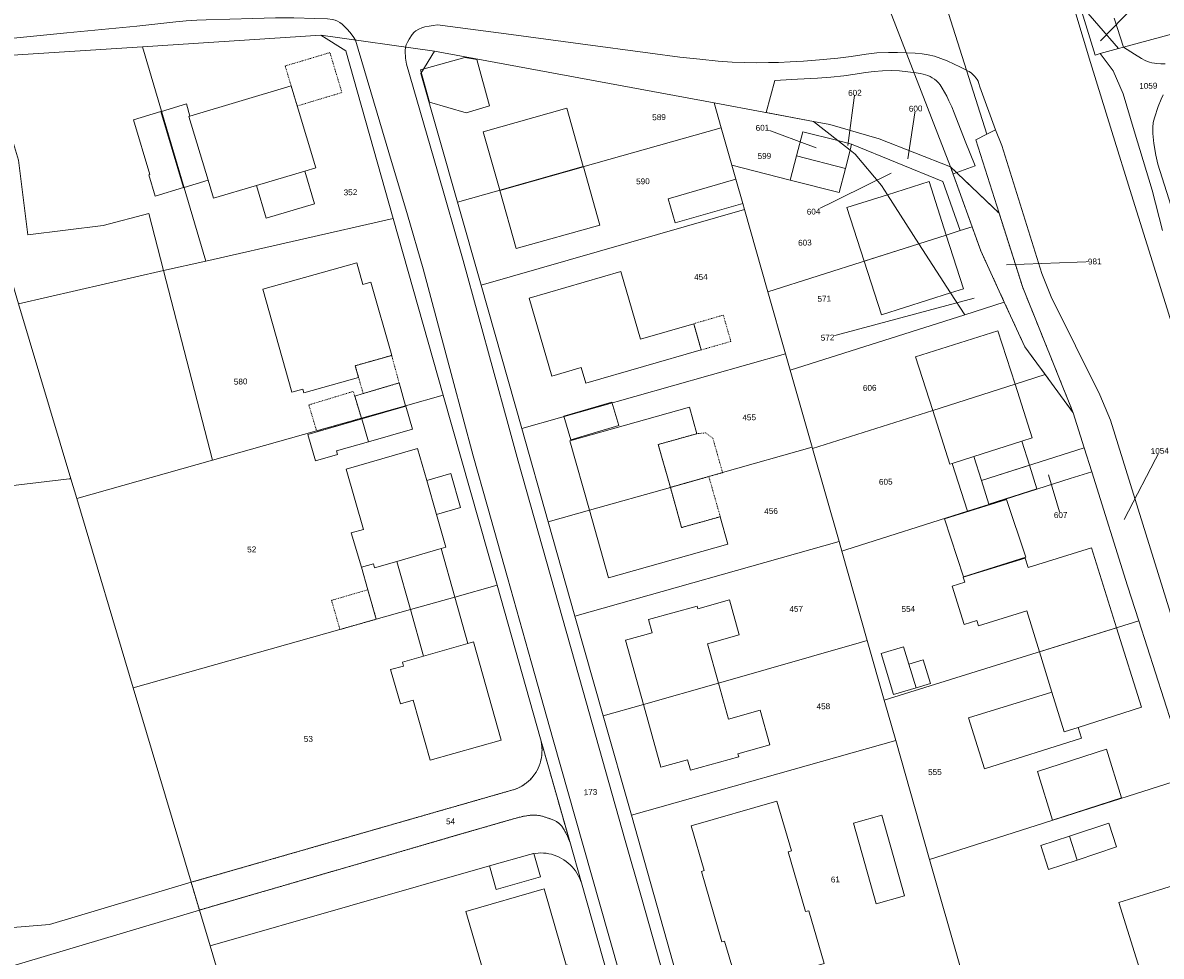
# Model space of a CAD drawing. Header units: millimetres. Extents: x -191 to 81095, y -508122 to 28741.
# Tile 21 of 255: x 4073 to 4209, y 9925 to 10037. Entities that reach past the tile are written whole.
import ezdxf

# ---------------------------------------------------------------- set-up
doc = ezdxf.new("R2010")
doc.units = ezdxf.units.MM
for name, pattern in [('VE22-087 DB - VST Hervest-Dorsten ALK VA2736$0$1', [0]), ('VE22-087 DB - VST Hervest-Dorsten ALK VA2736$0$2', [0.16, 0.06, -0.1]), ('VE22-087 DB - VST Hervest-Dorsten ALK VA2736$0$3', [0.26, 0.11, -0.15])]:
    doc.linetypes.add(name, pattern=pattern)
for name, color, linetype, lineweight in [('VE22-087 DB - VST Hervest-Dorsten ALK VA2736$0$AX_Bauteil', 7, 'VE22-087 DB - VST Hervest-Dorsten ALK VA2736$0$1', 18), ('VE22-087 DB - VST Hervest-Dorsten ALK VA2736$0$AX_Flurstueck', 9, 'VE22-087 DB - VST Hervest-Dorsten ALK VA2736$0$1', 18), ('VE22-087 DB - VST Hervest-Dorsten ALK VA2736$0$AX_Gebaeude', 7, 'VE22-087 DB - VST Hervest-Dorsten ALK VA2736$0$1', 18), ('VE22-087 DB - VST Hervest-Dorsten ALK VA2736$0$AX_SonstigesBauwerkOderSonstigeEinrichtung', 7, 'VE22-087 DB - VST Hervest-Dorsten ALK VA2736$0$1', 18), ('VE22-087 DB - VST Hervest-Dorsten ALK VA2736$0$AX_SportFreizeitUndErholungsflaeche', 7, 'VE22-087 DB - VST Hervest-Dorsten ALK VA2736$0$1', 18), ('VE22-087 DB - VST Hervest-Dorsten ALK VA2736$0$AX_Strassenverkehr', 7, 'VE22-087 DB - VST Hervest-Dorsten ALK VA2736$0$1', 18), ('VE22-087 DB - VST Hervest-Dorsten ALK VA2736$0$AX_Strassenverkehrsanlage', 7, 'VE22-087 DB - VST Hervest-Dorsten ALK VA2736$0$1', 18), ('VE22-087 DB - VST Hervest-Dorsten ALK VA2736$0$AX_Vegetationsmerkmal', 7, 'VE22-087 DB - VST Hervest-Dorsten ALK VA2736$0$1', 18), ('VE22-087 DB - VST Hervest-Dorsten ALK VA2736$0$AX_Weg', 7, 'VE22-087 DB - VST Hervest-Dorsten ALK VA2736$0$1', 18), ('VE22-087 DB - VST Hervest-Dorsten ALK VA2736$0$AX_Wohnbauflaeche', 7, 'VE22-087 DB - VST Hervest-Dorsten ALK VA2736$0$1', 18), ('VE22-087 DB - VST Hervest-Dorsten ALK VA2736$0$Flurgrenzen', 9, 'VE22-087 DB - VST Hervest-Dorsten ALK VA2736$0$1', 18)]:
    doc.layers.add(name, color=color, linetype=linetype, lineweight=lineweight)
doc.layers.add('XREF ALK Kataster', color=251, linetype='Continuous')
doc.styles.add('VE22-087 DB - VST Hervest-Dorsten ALK VA2736$0$0', font='arial.ttf')

# ---------------------------------------------------------------- blocks, each defined once
blk = doc.blocks.new('VE22-087 DB - VST Hervest-Dorsten ALK VA2736')
at = {"layer": 'VE22-087 DB - VST Hervest-Dorsten ALK VA2736$0$AX_Bauteil', "color": 7, "linetype": 'VE22-087 DB - VST Hervest-Dorsten ALK VA2736$0$1', "lineweight": 13, "ltscale": 0.5}
for points in [[(4106.75, 10019.23, 0), (4100.95, 10017.51, 0), (4102.11, 10013.59, 0), (4107.91, 10015.31, 0)], [(4196.16, 9956.86, 0), (4186.17, 9953.79, 0), (4188.09, 9947.66, 0), (4199.73, 9951.35, 0), (4199.33, 9952.62, 0), (4197.64, 9952.09, 0)]]:
    blk.add_polyline3d(points, close=True, dxfattribs=at)
at = {"layer": 'VE22-087 DB - VST Hervest-Dorsten ALK VA2736$0$AX_Flurstueck', "linetype": 'VE22-087 DB - VST Hervest-Dorsten ALK VA2736$0$1', "lineweight": 13, "ltscale": 0.5}
for points in [[(4209.4, 10012.11, 0), (4208.17, 10016.95, 0), (4206.02, 10024.06, 0), (4204.69, 10028.48, 0), (4203.5, 10031.22, 0), (4201.95, 10033.29, 0), (4201.35, 10033.12, 0), (4199.42, 10039.34, 0)], [(4181.93, 10044.04, 0), (4188.37, 10023.63, 0), (4189.43, 10024.18, 0), (4190.19, 10022.3, 0), (4194.95, 10006.95, 0), (4196.08, 10004.16, 0), (4201.91, 9992.46, 0), (4203.17, 9989.39, 0), (4219.4, 9937.3, 0)], [(4071.74, 10033.1, 0), (4087.29, 10034.11, 0), (4108.66, 10035.51, 0), (4122.27, 10033.58, 0), (4155.73, 10027.4, 0), (4167.62, 10025.17, 0), (4169.58, 10024.8, 0), (4175.49, 10023.08, 0), (4184.03, 10019.74, 0), (4174.73, 10043.77, 0), (4174.49, 10044.39, 0), (4172.09, 10050.59, 0), (4168.68, 10049.14, 0), (4156.07, 10047.13, 0), (4149.3, 10046.04, 0), (4149.2, 10045.57, 0), (4128.77, 10046.54, 0), (4114.46, 10047.2, 0), (4110.15, 10047.38, 0), (4109.18, 10047.43, 0), (4091.88, 10046.33, 0), (4070.71, 10044.99, 0)], [(4201.98, 10034.83, 0), (4206.02, 10038.97, 0)], [(4153.5, 9914.89, 0), (4145.83, 9942.11, 0), (4142.46, 9954, 0), (4139.07, 9965.96, 0), (4135.87, 9977.22, 0), (4132.7, 9988.42, 0), (4127.83, 10005.55, 0), (4125.01, 10015.5, 0), (4120.63, 10030.91, 0), (4122.27, 10033.58, 0), (4108.66, 10035.51, 0), (4111.63, 10033.61, 0), (4117.3, 10013.54, 0), (4123.29, 9992.4, 0), (4129.74, 9969.66, 0), (4134.95, 9951.26, 0), (4138.44, 9938.95, 0), (4139.84, 9934, 0), (4146.9, 9909.09, 0)], [(4209.61, 10035.38, 0), (4204.75, 10034.06, 0), (4204.16, 10033.9, 0), (4201.95, 10033.29, 0), (4203.5, 10031.22, 0), (4204.69, 10028.48, 0), (4206.02, 10024.06, 0), (4208.17, 10016.95, 0), (4209.4, 10012.11, 0)], [(4171.75, 10022.28, 0), (4172.59, 10028.6, 0)], [(4178.94, 10020.69, 0), (4179.86, 10026.71, 0)], [(4167.95, 10022.03, 0), (4161.52, 10024.41, 0)], [(4219.4, 9937.3, 0), (4203.17, 9989.39, 0), (4201.91, 9992.46, 0), (4196.08, 10004.16, 0), (4194.95, 10006.95, 0), (4190.19, 10022.3, 0), (4189.43, 10024.18, 0), (4188.37, 10023.63, 0), (4187.05, 10022.95, 0), (4189.85, 10014.18, 0), (4192.68, 10005.29, 0), (4198.72, 9990.3, 0), (4200.04, 9986.1, 0), (4200.94, 9983.24, 0), (4205.24, 9969.58, 0), (4206.58, 9965.39, 0), (4212.56, 9946.7, 0)], [(4176.93, 10018.98, 0), (4167.64, 10014.38, 0)], [(4190.75, 10007.99, 0), (4201.3, 10008.41, 0)], [(4186.88, 10004, 0), (4169.31, 9999.29, 0)], [(4204.83, 9977.5, 0), (4209.09, 9985.73, 0)], [(4195.77, 9982.85, 0), (4197.22, 9978.05, 0)], [(4146.9, 9909.09, 0), (4139.84, 9934, 0), (4139.74, 9934.3, 0), (4139.62, 9934.6, 0), (4139.47, 9934.89, 0), (4139.31, 9935.17, 0), (4139.14, 9935.44, 0), (4138.94, 9935.7, 0), (4138.73, 9935.94, 0), (4138.51, 9936.17, 0), (4138.27, 9936.39, 0), (4138.02, 9936.59, 0), (4137.76, 9936.78, 0), (4137.48, 9936.95, 0), (4137.19, 9937.1, 0), (4136.89, 9937.23, 0), (4136.59, 9937.35, 0), (4136.27, 9937.44, 0), (4135.95, 9937.51, 0), (4135.63, 9937.56, 0), (4135.3, 9937.59, 0), (4134.98, 9937.6, 0), (4134.65, 9937.59, 0), (4134.32, 9937.55, 0), (4134, 9937.5, 0), (4133.68, 9937.42, 0), (4128.85, 9936.04, 0), (4095.39, 9926.48, 0), (4099.81, 9911.64, 0)], [(4063.71, 9921.69, 0), (4094.11, 9930.76, 0), (4093.12, 9934.08, 0), (4076.17, 9929.04, 0), (4071.29, 9928.63, 0)]]:
    blk.add_polyline3d(points, dxfattribs=at)
for points in [[(4199.99, 10081.22, 0), (4193.91, 10080.88, 0), (4191.44, 10080.74, 0), (4191.31, 10080.73, 0), (4188.16, 10080.56, 0), (4189.36, 10072.67, 0), (4195.55, 10051.85, 0), (4199.42, 10039.34, 0), (4204.16, 10033.9, 0), (4204.75, 10034.06, 0), (4209.61, 10035.38, 0), (4216.42, 10037.24, 0), (4213.92, 10045.3, 0), (4212.58, 10049.62, 0), (4202.75, 10081.29, 0)], [(4188.37, 10023.63, 0), (4181.93, 10044.04, 0), (4175.8, 10044.33, 0), (4174.49, 10044.39, 0), (4174.73, 10043.77, 0), (4184.03, 10019.74, 0), (4189.85, 10014.18, 0), (4187.05, 10022.95, 0)], [(4204.16, 10033.9, 0), (4199.42, 10039.34, 0), (4201.35, 10033.12, 0), (4201.95, 10033.29, 0)], [(4117.3, 10013.54, 0), (4111.63, 10033.61, 0), (4108.66, 10035.51, 0), (4087.29, 10034.11, 0), (4094.89, 10008.46, 0)], [(4087.29, 10034.11, 0), (4071.74, 10033.1, 0), (4070.12, 10032.93, 0), (4071.12, 10024.92, 0), (4072.45, 10020.52, 0), (4073.58, 10011.58, 0), (4082.59, 10012.71, 0), (4088.07, 10014.13, 0), (4089.83, 10007.31, 0), (4094.89, 10008.46, 0)], [(4070.12, 10032.93, 0), (4063.91, 10032.32, 0), (4072.47, 10003.34, 0), (4089.83, 10007.31, 0), (4088.07, 10014.13, 0), (4082.59, 10012.71, 0), (4073.58, 10011.58, 0), (4072.45, 10020.52, 0), (4071.12, 10024.92, 0)], [(4155.73, 10027.4, 0), (4122.27, 10033.58, 0), (4120.63, 10030.91, 0), (4125.01, 10015.5, 0), (4156.58, 10024.41, 0)], [(4156.58, 10024.41, 0), (4157.86, 10019.92, 0), (4164.85, 10018.15, 0), (4165.61, 10021.04, 0), (4166.37, 10023.94, 0), (4170.53, 10022.88, 0), (4167.62, 10025.17, 0), (4155.73, 10027.4, 0)], [(4157.86, 10019.92, 0), (4156.58, 10024.41, 0), (4125.01, 10015.5, 0), (4127.83, 10005.55, 0), (4159.37, 10014.62, 0), (4159.16, 10015.35, 0), (4158.34, 10018.24, 0)], [(4186.62, 10012.55, 0), (4184.03, 10019.74, 0), (4175.49, 10023.08, 0), (4169.58, 10024.8, 0), (4167.62, 10025.17, 0), (4170.53, 10022.88, 0), (4172.19, 10022.46, 0), (4183.1, 10017.99, 0), (4185.19, 10012.1, 0)], [(4170.53, 10022.88, 0), (4166.37, 10023.94, 0), (4165.61, 10021.04, 0), (4171.45, 10019.55, 0), (4172, 10021.72, 0)], [(4175.76, 10017.51, 0), (4172.6, 10021.25, 0), (4172, 10021.72, 0), (4171.45, 10019.55, 0), (4165.61, 10021.04, 0), (4164.85, 10018.15, 0), (4157.86, 10019.92, 0), (4158.34, 10018.24, 0), (4159.16, 10015.35, 0), (4159.37, 10014.62, 0), (4162.18, 10004.78, 0), (4180.26, 10010.53, 0), (4176.49, 10016.39, 0)], [(4172.19, 10022.46, 0), (4170.53, 10022.88, 0), (4172, 10021.72, 0)], [(4183.1, 10017.99, 0), (4172.19, 10022.46, 0), (4172, 10021.72, 0), (4172.6, 10021.25, 0), (4175.76, 10017.51, 0), (4176.49, 10016.39, 0), (4180.26, 10010.53, 0), (4183.53, 10011.57, 0), (4185.19, 10012.1, 0)], [(4198.72, 9990.3, 0), (4192.68, 10005.29, 0), (4189.85, 10014.18, 0), (4184.03, 10019.74, 0), (4186.62, 10012.55, 0), (4187.66, 10009.67, 0), (4190.47, 10003.54, 0), (4192.92, 9998.2, 0), (4195.37, 9994.86, 0)], [(4094.89, 10008.46, 0), (4089.83, 10007.31, 0), (4095.7, 9984.61, 0), (4108.15, 9988.12, 0), (4113.51, 9989.64, 0), (4118.8, 9991.13, 0), (4123.29, 9992.4, 0), (4117.3, 10013.54, 0)], [(4164.29, 9997.35, 0), (4162.18, 10004.78, 0), (4159.37, 10014.62, 0), (4127.83, 10005.55, 0), (4132.7, 9988.42, 0)], [(4185.19, 10012.1, 0), (4183.53, 10011.57, 0), (4180.26, 10010.53, 0), (4184.05, 10004.64, 0), (4185.73, 10002.03, 0), (4190.47, 10003.54, 0), (4187.66, 10009.67, 0), (4186.62, 10012.55, 0)], [(4184.05, 10004.64, 0), (4180.26, 10010.53, 0), (4162.18, 10004.78, 0), (4164.29, 9997.35, 0), (4164.85, 9995.39, 0), (4185.73, 10002.03, 0)], [(4078.73, 9982.4, 0), (4079.43, 9980.03, 0), (4095.7, 9984.61, 0), (4089.83, 10007.31, 0), (4072.47, 10003.34, 0)], [(4190.47, 10003.54, 0), (4185.73, 10002.03, 0), (4164.85, 9995.39, 0), (4167.48, 9986.16, 0), (4167.52, 9986, 0), (4181.92, 9990.58, 0), (4191.76, 9993.71, 0), (4195.37, 9994.86, 0), (4192.92, 9998.2, 0)], [(4164.85, 9995.39, 0), (4164.29, 9997.35, 0), (4132.7, 9988.42, 0), (4135.87, 9977.22, 0), (4140.81, 9978.62, 0), (4150.5, 9981.36, 0), (4155.1, 9982.66, 0), (4156.75, 9983.13, 0), (4167.48, 9986.16, 0)], [(4200.04, 9986.1, 0), (4198.72, 9990.3, 0), (4195.37, 9994.86, 0), (4191.76, 9993.71, 0), (4181.92, 9990.58, 0), (4167.52, 9986, 0), (4170.69, 9974.89, 0), (4171.02, 9973.72, 0), (4171.5, 9973.88, 0), (4186.05, 9978.5, 0), (4188.62, 9979.32, 0), (4188.62, 9979.34, 0), (4187.73, 9982.19, 0)], [(4118.8, 9991.13, 0), (4113.51, 9989.64, 0), (4108.15, 9988.12, 0), (4095.7, 9984.61, 0), (4079.43, 9980.03, 0), (4086.19, 9957.36, 0), (4110.94, 9964.35, 0), (4115.29, 9965.58, 0), (4119.38, 9966.73, 0), (4124.69, 9968.23, 0), (4129.74, 9969.66, 0), (4123.29, 9992.4, 0)], [(4167.52, 9986, 0), (4167.48, 9986.16, 0), (4156.75, 9983.13, 0), (4155.1, 9982.66, 0), (4150.5, 9981.36, 0), (4140.81, 9978.62, 0), (4135.87, 9977.22, 0), (4139.07, 9965.96, 0), (4170.69, 9974.89, 0)], [(4200.94, 9983.24, 0), (4200.04, 9986.1, 0), (4187.73, 9982.19, 0), (4188.62, 9979.34, 0), (4188.62, 9979.32, 0), (4198.34, 9982.42, 0)], [(4086.19, 9957.36, 0), (4079.43, 9980.03, 0), (4078.73, 9982.4, 0), (4078.53, 9982.38, 0), (4056.11, 9979.73, 0), (4068.02, 9939.63, 0), (4069.87, 9933.4, 0), (4071.29, 9928.63, 0), (4076.17, 9929.04, 0), (4093.12, 9934.08, 0)], [(4200.94, 9983.24, 0), (4198.34, 9982.42, 0), (4188.62, 9979.32, 0), (4186.05, 9978.5, 0), (4171.5, 9973.88, 0), (4171.02, 9973.72, 0), (4174.06, 9963.03, 0), (4176.1, 9955.89, 0), (4206.58, 9965.39, 0), (4205.24, 9969.58, 0)], [(4171.02, 9973.72, 0), (4170.69, 9974.89, 0), (4139.07, 9965.96, 0), (4142.46, 9954, 0), (4147.28, 9955.38, 0), (4156.24, 9957.94, 0), (4173.1, 9962.76, 0), (4174.06, 9963.03, 0)], [(4129.74, 9969.66, 0), (4124.69, 9968.23, 0), (4119.38, 9966.73, 0), (4115.29, 9965.58, 0), (4110.94, 9964.35, 0), (4086.19, 9957.36, 0), (4093.12, 9934.08, 0), (4131.51, 9945.11, 0), (4131.82, 9945.2, 0), (4132.13, 9945.32, 0), (4132.42, 9945.45, 0), (4132.71, 9945.61, 0), (4132.99, 9945.78, 0), (4133.25, 9945.97, 0), (4133.5, 9946.18, 0), (4133.74, 9946.4, 0), (4133.96, 9946.64, 0), (4134.16, 9946.89, 0), (4134.35, 9947.16, 0), (4134.52, 9947.44, 0), (4134.66, 9947.73, 0), (4134.79, 9948.04, 0), (4134.9, 9948.35, 0), (4134.98, 9948.66, 0), (4135.05, 9948.98, 0), (4135.1, 9949.31, 0), (4135.12, 9949.64, 0), (4135.13, 9949.96, 0), (4135.11, 9950.29, 0), (4135.08, 9950.62, 0), (4135.02, 9950.94, 0), (4134.95, 9951.26, 0)], [(4212.56, 9946.7, 0), (4206.58, 9965.39, 0), (4176.1, 9955.89, 0), (4177.47, 9951.06, 0), (4181.52, 9936.83, 0)], [(4176.1, 9955.89, 0), (4174.06, 9963.03, 0), (4173.1, 9962.76, 0), (4156.24, 9957.94, 0), (4147.28, 9955.38, 0), (4142.46, 9954, 0), (4145.83, 9942.11, 0), (4177.47, 9951.06, 0)], [(4134.95, 9951.26, 0), (4135.02, 9950.94, 0), (4135.08, 9950.62, 0), (4135.11, 9950.29, 0), (4135.13, 9949.96, 0), (4135.12, 9949.64, 0), (4135.1, 9949.31, 0), (4135.05, 9948.98, 0), (4134.98, 9948.66, 0), (4134.9, 9948.35, 0), (4134.79, 9948.04, 0), (4134.66, 9947.73, 0), (4134.52, 9947.44, 0), (4134.35, 9947.16, 0), (4134.16, 9946.89, 0), (4133.96, 9946.64, 0), (4133.74, 9946.4, 0), (4133.5, 9946.18, 0), (4133.25, 9945.97, 0), (4132.99, 9945.78, 0), (4132.71, 9945.61, 0), (4132.42, 9945.45, 0), (4132.13, 9945.32, 0), (4131.82, 9945.2, 0), (4131.51, 9945.11, 0), (4093.12, 9934.08, 0), (4094.11, 9930.76, 0), (4095.39, 9926.48, 0), (4128.85, 9936.04, 0), (4133.68, 9937.42, 0), (4134, 9937.5, 0), (4134.32, 9937.55, 0), (4134.65, 9937.59, 0), (4134.98, 9937.6, 0), (4135.3, 9937.59, 0), (4135.63, 9937.56, 0), (4135.95, 9937.51, 0), (4136.27, 9937.44, 0), (4136.59, 9937.35, 0), (4136.89, 9937.23, 0), (4137.19, 9937.1, 0), (4137.48, 9936.95, 0), (4137.76, 9936.78, 0), (4138.02, 9936.59, 0), (4138.27, 9936.39, 0), (4138.51, 9936.17, 0), (4138.73, 9935.94, 0), (4138.94, 9935.7, 0), (4139.14, 9935.44, 0), (4139.31, 9935.17, 0), (4139.47, 9934.89, 0), (4139.62, 9934.6, 0), (4139.74, 9934.3, 0), (4139.84, 9934, 0), (4138.44, 9938.95, 0)], [(4185.22, 9923.86, 0), (4181.52, 9936.83, 0), (4177.47, 9951.06, 0), (4145.83, 9942.11, 0), (4153.5, 9914.89, 0), (4171.91, 9920.1, 0), (4175.38, 9921.08, 0)], [(4214.22, 9941.5, 0), (4212.56, 9946.7, 0), (4181.52, 9936.83, 0), (4185.22, 9923.86, 0), (4191.81, 9900.67, 0), (4203.79, 9904.48, 0), (4205.34, 9904.98, 0), (4208.62, 9906.02, 0), (4209.6, 9906.33, 0), (4223.94, 9910.88, 0)], [(4095.39, 9926.48, 0), (4094.11, 9930.76, 0), (4063.71, 9921.69, 0), (4062.38, 9919.21, 0), (4064.79, 9911.08, 0), (4065.24, 9907.86, 0), (4064.57, 9904.54, 0), (4063.08, 9900.65, 0), (4067.98, 9902.12, 0), (4075.95, 9904.5, 0), (4099.81, 9911.64, 0)]]:
    blk.add_polyline3d(points, close=True, dxfattribs=at)
at = {"layer": 'VE22-087 DB - VST Hervest-Dorsten ALK VA2736$0$AX_Gebaeude', "color": 7, "linetype": 'VE22-087 DB - VST Hervest-Dorsten ALK VA2736$0$1', "lineweight": 13, "ltscale": 0.5}
for points in [[(4127.32, 10032.58, 0), (4125.88, 10032.84, 0), (4120.58, 10031.33, 0), (4121.67, 10027.47, 0), (4126.05, 10026.22, 0), (4128.86, 10027.02, 0)], [(4105.1, 10029.42, 0), (4092.98, 10025.81, 0), (4092.85, 10025.77, 0), (4095.16, 10018.13, 0), (4095.81, 10015.99, 0), (4100.95, 10017.51, 0), (4106.75, 10019.23, 0), (4108.04, 10019.62, 0), (4105.82, 10027.02, 0)], [(4095.16, 10018.13, 0), (4092.85, 10025.77, 0), (4092.98, 10025.81, 0), (4092.56, 10027.27, 0), (4089.58, 10026.37, 0), (4089.52, 10026.36, 0), (4092.22, 10017.26, 0), (4092.28, 10017.28, 0)], [(4092.21, 10017.26, 0), (4089.51, 10026.35, 0), (4086.22, 10025.38, 0), (4088.19, 10018.8, 0), (4088.07, 10018.77, 0), (4088.83, 10016.23, 0)], [(4138.09, 10026.75, 0), (4128.08, 10023.92, 0), (4130.06, 10016.95, 0), (4140.07, 10019.78, 0)], [(4166.37, 10023.94, 0), (4165.61, 10021.04, 0), (4171.45, 10019.55, 0), (4172, 10021.72, 0), (4172.19, 10022.46, 0), (4170.53, 10022.88, 0)], [(4165.61, 10021.04, 0), (4164.85, 10018.15, 0), (4170.7, 10016.65, 0), (4171.45, 10019.55, 0)], [(4106.75, 10019.23, 0), (4100.95, 10017.51, 0), (4102.11, 10013.59, 0), (4107.91, 10015.31, 0)], [(4140.08, 10019.74, 0), (4130.07, 10016.91, 0), (4132.04, 10009.95, 0), (4142.05, 10012.77, 0)], [(4158.34, 10018.24, 0), (4150.25, 10015.92, 0), (4151.08, 10013.03, 0), (4159.16, 10015.35, 0)], [(4181.47, 10017.97, 0), (4176.49, 10016.39, 0), (4171.64, 10014.85, 0), (4173.71, 10008.44, 0), (4180.26, 10010.53, 0), (4183.53, 10011.57, 0)], [(4183.53, 10011.57, 0), (4180.26, 10010.53, 0), (4173.71, 10008.44, 0), (4175.77, 10002.01, 0), (4184.05, 10004.64, 0), (4185.6, 10005.13, 0)], [(4114.63, 10005.94, 0), (4113.66, 10005.66, 0), (4112.95, 10008.24, 0), (4101.72, 10005.1, 0), (4105.19, 9992.74, 0), (4106.51, 9993.11, 0), (4106.63, 9992.68, 0), (4113.17, 9994.53, 0), (4112.77, 9995.93, 0), (4117.13, 9997.16, 0)], [(4191.76, 9993.71, 0), (4189.7, 10000.11, 0), (4179.86, 9996.98, 0), (4181.92, 9990.58, 0)], [(4118.8, 9991.13, 0), (4118.02, 9993.87, 0), (4113.72, 9992.59, 0), (4112.71, 9992.29, 0), (4113.51, 9989.64, 0), (4113.53, 9989.59, 0), (4118.81, 9991.12, 0)], [(4191.76, 9993.71, 0), (4181.92, 9990.58, 0), (4183.96, 9984.14, 0), (4184.22, 9984.22, 0), (4186.81, 9985.04, 0), (4192.57, 9986.88, 0), (4193.82, 9987.28, 0)], [(4119.61, 9988.35, 0), (4118.82, 9991.08, 0), (4113.54, 9989.55, 0), (4114.37, 9986.83, 0)], [(4137.75, 9989.88, 0), (4138.59, 9987.04, 0), (4144.33, 9988.75, 0), (4143.5, 9991.57, 0)], [(4153.66, 9987.79, 0), (4152.77, 9990.96, 0), (4138.47, 9986.92, 0), (4140.81, 9978.62, 0), (4150.5, 9981.36, 0), (4149.04, 9986.49, 0)], [(4113.54, 9989.55, 0), (4107.11, 9987.68, 0), (4108.02, 9984.52, 0), (4110.66, 9985.28, 0), (4110.53, 9985.72, 0), (4114.37, 9986.83, 0)], [(4193.49, 9984.03, 0), (4192.57, 9986.88, 0), (4186.81, 9985.04, 0), (4187.73, 9982.19, 0)], [(4113.76, 9976.33, 0), (4112.3, 9975.92, 0), (4113.5, 9971.79, 0), (4114.95, 9972.21, 0), (4115.08, 9971.73, 0), (4117.74, 9972.5, 0), (4123.05, 9974.03, 0), (4123.63, 9974.2, 0), (4122.49, 9978.12, 0), (4121.32, 9982.17, 0), (4120.21, 9986.01, 0), (4111.67, 9983.54, 0)], [(4186.81, 9985.04, 0), (4184.22, 9984.22, 0), (4186.05, 9978.5, 0), (4188.62, 9979.32, 0), (4188.62, 9979.34, 0), (4187.73, 9982.19, 0)], [(4194.37, 9981.18, 0), (4193.49, 9984.03, 0), (4187.73, 9982.19, 0), (4188.62, 9979.34, 0)], [(4124.2, 9983.01, 0), (4121.32, 9982.17, 0), (4122.49, 9978.12, 0), (4125.37, 9978.96, 0)], [(4156.47, 9977.85, 0), (4151.84, 9976.55, 0), (4150.5, 9981.36, 0), (4140.81, 9978.62, 0), (4143.09, 9970.54, 0), (4157.39, 9974.58, 0)], [(4190.74, 9979.93, 0), (4183.3, 9977.58, 0), (4185.58, 9970.66, 0), (4193.04, 9972.99, 0)], [(4124.69, 9968.23, 0), (4123.05, 9974.03, 0), (4117.74, 9972.5, 0), (4119.38, 9966.73, 0)], [(4200.93, 9974.14, 0), (4193.34, 9971.76, 0), (4192.98, 9972.9, 0), (4185.55, 9970.63, 0), (4185.74, 9970, 0), (4184.22, 9969.53, 0), (4185.65, 9964.93, 0), (4187.17, 9965.41, 0), (4187.37, 9964.79, 0), (4193.15, 9966.59, 0), (4194.67, 9961.67, 0), (4203.9, 9964.55, 0)], [(4117.74, 9972.5, 0), (4115.08, 9971.73, 0), (4114.95, 9972.21, 0), (4113.5, 9971.79, 0), (4114.27, 9969.1, 0), (4115.29, 9965.58, 0), (4119.38, 9966.73, 0)], [(4126.24, 9962.67, 0), (4124.69, 9968.23, 0), (4119.38, 9966.73, 0), (4120.94, 9961.17, 0)], [(4153.79, 9966.84, 0), (4153.7, 9967.15, 0), (4147.89, 9965.53, 0), (4148.32, 9963.96, 0), (4145.14, 9963.08, 0), (4147.28, 9955.38, 0), (4156.24, 9957.94, 0), (4154.95, 9962.63, 0), (4158.74, 9963.69, 0), (4157.58, 9967.89, 0)], [(4203.9, 9964.55, 0), (4194.67, 9961.67, 0), (4196.16, 9956.86, 0), (4197.64, 9952.09, 0), (4199.33, 9952.62, 0), (4206.88, 9955.03, 0)], [(4126.91, 9962.87, 0), (4126.24, 9962.67, 0), (4120.94, 9961.17, 0), (4118.42, 9960.45, 0), (4118.56, 9959.97, 0), (4117.01, 9959.54, 0), (4118.18, 9955.43, 0), (4119.71, 9955.87, 0), (4121.74, 9948.71, 0), (4130.23, 9951.1, 0)], [(4179.05, 9960.18, 0), (4178.42, 9962.27, 0), (4175.72, 9961.46, 0), (4177.19, 9956.56, 0), (4179.91, 9957.37, 0)], [(4180.76, 9960.7, 0), (4179.05, 9960.18, 0), (4179.91, 9957.37, 0), (4181.65, 9957.9, 0)], [(4161.24, 9954.68, 0), (4157.44, 9953.62, 0), (4156.24, 9957.94, 0), (4147.28, 9955.38, 0), (4149.37, 9947.87, 0), (4152.54, 9948.75, 0), (4152.89, 9947.51, 0), (4158.69, 9949.12, 0), (4158.59, 9949.48, 0), (4162.39, 9950.53, 0)], [(4188.09, 9947.66, 0), (4199.73, 9951.35, 0), (4199.33, 9952.62, 0), (4197.64, 9952.09, 0), (4196.16, 9956.86, 0), (4186.17, 9953.79, 0)], [(4204.5, 9944.18, 0), (4202.7, 9950.01, 0), (4194.46, 9947.35, 0), (4196.26, 9941.54, 0)], [(4164.99, 9937.84, 0), (4163.26, 9943.8, 0), (4153, 9940.83, 0), (4154.55, 9935.48, 0), (4154.21, 9935.37, 0), (4156.65, 9926.94, 0), (4156.99, 9927.04, 0), (4158.64, 9921.39, 0), (4168.9, 9924.38, 0), (4167.07, 9930.68, 0), (4166.69, 9930.57, 0), (4164.61, 9937.72, 0)], [(4175.8, 9942.12, 0), (4172.41, 9941.16, 0), (4175.14, 9931.52, 0), (4178.53, 9932.47, 0)], [(4202.97, 9941.15, 0), (4198.27, 9939.6, 0), (4199.21, 9936.75, 0), (4203.91, 9938.31, 0)], [(4198.27, 9939.6, 0), (4194.83, 9938.47, 0), (4195.77, 9935.62, 0), (4199.21, 9936.75, 0)], [(4134.13, 9937.52, 0), (4134.12, 9937.55, 0), (4133.68, 9937.42, 0), (4128.85, 9936.04, 0), (4129.65, 9933.23, 0), (4134.93, 9934.74, 0)], [(4218.53, 9917.25, 0), (4213.17, 9934.46, 0), (4204.2, 9931.66, 0), (4209.56, 9914.45, 0)], [(4138.15, 9924.22, 0), (4138.02, 9924.18, 0), (4135.37, 9933.32, 0), (4126, 9930.6, 0), (4132.32, 9909.01, 0), (4141.65, 9911.71, 0), (4139, 9920.82, 0), (4139.13, 9920.86, 0)]]:
    blk.add_polyline3d(points, close=True, dxfattribs=at)
at = {"layer": 'VE22-087 DB - VST Hervest-Dorsten ALK VA2736$0$AX_SonstigesBauwerkOderSonstigeEinrichtung', "color": 7, "linetype": 'VE22-087 DB - VST Hervest-Dorsten ALK VA2736$0$3', "lineweight": 13, "ltscale": 0.5}
for points in [[(4109.74, 10033.41, 0), (4104.38, 10031.81, 0), (4105.1, 10029.42, 0), (4105.82, 10027.02, 0), (4111.17, 10028.63, 0)], [(4156.83, 10001.98, 0), (4153.29, 10000.96, 0), (4154.18, 9997.81, 0), (4157.74, 9998.84, 0)], [(4117.13, 9997.16, 0), (4112.77, 9995.93, 0), (4113.17, 9994.53, 0), (4113.72, 9992.59, 0), (4118.02, 9993.87, 0)], [(4112.54, 9992.85, 0), (4107.21, 9991.23, 0), (4108.15, 9988.12, 0), (4113.51, 9989.64, 0), (4112.71, 9992.29, 0)], [(4154.72, 9987.88, 0), (4153.66, 9987.79, 0), (4149.04, 9986.49, 0), (4150.5, 9981.36, 0), (4155.1, 9982.66, 0), (4156.75, 9983.12, 0), (4155.58, 9987.25, 0)], [(4155.1, 9982.66, 0), (4150.5, 9981.36, 0), (4151.84, 9976.55, 0), (4156.47, 9977.85, 0)], [(4114.27, 9969.1, 0), (4109.93, 9967.84, 0), (4110.94, 9964.35, 0), (4115.29, 9965.58, 0)]]:
    blk.add_polyline3d(points, close=True, dxfattribs=at)
at = {"layer": 'VE22-087 DB - VST Hervest-Dorsten ALK VA2736$0$AX_SportFreizeitUndErholungsflaeche', "color": 253, "linetype": 'VE22-087 DB - VST Hervest-Dorsten ALK VA2736$0$1', "lineweight": 13, "ltscale": 0.5, "true_color": 0x999999}
blk.add_polyline3d([(4203.63, 10037.52, 0), (4204.75, 10034.06, 0), (4206.05, 10033.22, 0), (4206.91, 10032.71, 0), (4207.33, 10032.48, 0), (4207.6, 10032.36, 0), (4207.85, 10032.27, 0), (4208.15, 10032.19, 0), (4208.44, 10032.13, 0), (4208.74, 10032.1, 0), (4209.22, 10032.08, 0), (4209.72, 10032.08, 0)], dxfattribs=at)
at = {"layer": 'VE22-087 DB - VST Hervest-Dorsten ALK VA2736$0$AX_Strassenverkehr', "color": 253, "linetype": 'VE22-087 DB - VST Hervest-Dorsten ALK VA2736$0$1', "lineweight": 13, "ltscale": 0.5, "true_color": 0x999999}
blk.add_polyline3d([(4063.71, 9921.69, 0), (4094.11, 9930.76, 0), (4093.12, 9934.08, 0), (4076.17, 9929.04, 0), (4071.29, 9928.63, 0)], dxfattribs=at)
at = {"layer": 'VE22-087 DB - VST Hervest-Dorsten ALK VA2736$0$AX_Strassenverkehrsanlage', "color": 7, "linetype": 'VE22-087 DB - VST Hervest-Dorsten ALK VA2736$0$1', "lineweight": 13, "ltscale": 0.5, "true_color": 0xf7f7f0}
blk.add_polyline3d([(4118.8, 10034.07, 0), (4118.87, 10034.33, 0), (4119.01, 10034.67, 0), (4119.21, 10035.02, 0), (4119.58, 10035.57, 0), (4119.83, 10035.84, 0), (4120.03, 10036.01, 0), (4120.38, 10036.22, 0), (4120.74, 10036.37, 0), (4121.12, 10036.48, 0), (4121.6, 10036.58, 0), (4122.09, 10036.66, 0), (4122.63, 10036.72, 0), (4131.42, 10035.56, 0), (4139.75, 10034.45, 0), (4148.09, 10033.34, 0), (4151.63, 10032.87, 0), (4154.02, 10032.61, 0), (4156.21, 10032.4, 0), (4157.9, 10032.28, 0), (4159.42, 10032.22, 0), (4160.84, 10032.2, 0), (4162.23, 10032.21, 0), (4163.45, 10032.24, 0), (4164.83, 10032.3, 0), (4166.45, 10032.4, 0), (4168.33, 10032.55, 0), (4170.55, 10032.76, 0), (4172.14, 10032.95, 0), (4173.94, 10033.21, 0), (4175.23, 10033.37, 0), (4176.61, 10033.44, 0), (4177.7, 10033.44, 0), (4178.74, 10033.4, 0)], dxfattribs=at)
at = {"layer": 'VE22-087 DB - VST Hervest-Dorsten ALK VA2736$0$AX_Weg', "color": 7, "linetype": 'VE22-087 DB - VST Hervest-Dorsten ALK VA2736$0$2', "lineweight": 13, "ltscale": 0.5}
blk.add_polyline3d([(4198.72, 9990.3, 0), (4192.68, 10005.29, 0), (4189.85, 10014.18, 0), (4184.03, 10019.74, 0), (4186.62, 10012.55, 0), (4187.66, 10009.67, 0), (4190.47, 10003.54, 0), (4192.92, 9998.2, 0), (4195.37, 9994.86, 0)], close=True, dxfattribs=at)
at = {"layer": 'VE22-087 DB - VST Hervest-Dorsten ALK VA2736$0$AX_Wohnbauflaeche', "color": 253, "linetype": 'VE22-087 DB - VST Hervest-Dorsten ALK VA2736$0$1', "lineweight": 13, "ltscale": 0.5, "true_color": 0x999999}
blk.add_polyline3d([(4146.9, 9909.09, 0), (4139.84, 9934, 0), (4139.74, 9934.3, 0), (4139.62, 9934.6, 0), (4139.47, 9934.89, 0), (4139.31, 9935.17, 0), (4139.14, 9935.44, 0), (4138.94, 9935.7, 0), (4138.73, 9935.94, 0), (4138.51, 9936.17, 0), (4138.27, 9936.39, 0), (4138.02, 9936.59, 0), (4137.76, 9936.78, 0), (4137.48, 9936.95, 0), (4137.19, 9937.1, 0), (4136.89, 9937.23, 0), (4136.59, 9937.35, 0), (4136.27, 9937.44, 0), (4135.95, 9937.51, 0), (4135.63, 9937.56, 0), (4135.3, 9937.59, 0), (4134.98, 9937.6, 0), (4134.65, 9937.59, 0), (4134.32, 9937.55, 0), (4134, 9937.5, 0), (4133.68, 9937.42, 0), (4128.85, 9936.04, 0), (4095.39, 9926.48, 0), (4094.11, 9930.76, 0), (4063.71, 9921.69, 0)], dxfattribs=at)
at = {"layer": 'VE22-087 DB - VST Hervest-Dorsten ALK VA2736$0$AX_Flurstueck', "char_height": 0.7, "attachment_point": 2, "rotation": 1.5895, "style": 'VE22-087 DB - VST Hervest-Dorsten ALK VA2736$0$0', "bg_fill": 3, "box_fill_scale": 1, "bg_fill_color": 256, "bg_fill_transparency": 0}
for s, insert in [('1059', (4207.7, 10029.78)), ('602', (4172.58, 10028.95)), ('600', (4179.85, 10027.06)), ('589', (4149.13, 10026.03)), ('601', (4161.51, 10024.76)), ('599', (4161.74, 10021.39)), ('590', (4147.2, 10018.35)), ('352', (4112.19, 10017.04)), ('604', (4167.63, 10014.73)), ('603', (4166.59, 10011.01)), ('981', (4201.29, 10008.76)), ('454', (4154.14, 10006.9)), ('571', (4168.91, 10004.3)), ('572', (4169.3, 9999.64)), ('580', (4099.04, 9994.38)), ('606', (4174.35, 9993.62)), ('455', (4159.92, 9990.09)), ('1054', (4209.08, 9986.08)), ('605', (4176.27, 9982.38)), ('456', (4162.54, 9978.87)), ('607', (4197.21, 9978.4)), ('52', (4100.37, 9974.28)), ('457', (4165.55, 9967.16)), ('554', (4178.97, 9967.16)), ('458', (4168.8, 9955.5)), ('53', (4107.15, 9951.6)), ('555', (4182.15, 9947.63)), ('173', (4140.92, 9945.23)), ('54', (4124.17, 9941.73)), ('61', (4170.24, 9934.77))]:
    blk.add_mtext(s, dxfattribs=dict(at, insert=insert))
at = {"layer": 'VE22-087 DB - VST Hervest-Dorsten ALK VA2736$0$AX_Gebaeude', "color": 7, "linetype": 'VE22-087 DB - VST Hervest-Dorsten ALK VA2736$0$1', "lineweight": 13, "ltscale": 0.5}
blk.add_polyline3d([(4146.91, 9999.12, 0), (4144.57, 10007.19, 0), (4133.6, 10004.03, 0), (4136.3, 9994.68, 0), (4139.82, 9995.7, 0), (4140.36, 9993.83, 0), (4154.18, 9997.81, 0), (4153.29, 10000.96, 0)], close=True, dxfattribs=at)
at = {"layer": 'VE22-087 DB - VST Hervest-Dorsten ALK VA2736$0$AX_SportFreizeitUndErholungsflaeche', "color": 253, "linetype": 'VE22-087 DB - VST Hervest-Dorsten ALK VA2736$0$1', "lineweight": 13, "ltscale": 0.5, "true_color": 0x999999}
blk.add_polyline3d([(4134.09, 9942.13, 0), (4133.71, 9942.1, 0), (4133.32, 9942.05, 0), (4132.92, 9941.98, 0), (4132.54, 9941.9, 0), (4132.2, 9941.81, 0), (4131.92, 9941.74, 0), (4131.71, 9941.68, 0), (4131.59, 9941.65, 0), (4131.57, 9941.64, 0), (4124.91, 9939.71, 0), (4115.91, 9937.09, 0), (4111.65, 9935.85, 0), (4110.52, 9935.52, 0), (4110.09, 9935.4, 0), (4102.45, 9933.18, 0), (4101.86, 9933.01, 0), (4094.11, 9930.76, 0), (4095.39, 9926.48, 0), (4128.85, 9936.04, 0), (4133.68, 9937.42, 0), (4134, 9937.5, 0), (4134.32, 9937.55, 0), (4134.65, 9937.59, 0), (4134.98, 9937.6, 0), (4135.3, 9937.59, 0), (4135.63, 9937.56, 0), (4135.95, 9937.51, 0), (4136.27, 9937.44, 0), (4136.59, 9937.35, 0), (4136.89, 9937.23, 0), (4137.19, 9937.1, 0), (4137.48, 9936.95, 0), (4137.76, 9936.78, 0), (4138.02, 9936.59, 0), (4138.27, 9936.39, 0), (4138.51, 9936.17, 0), (4138.73, 9935.94, 0), (4138.94, 9935.7, 0), (4139.14, 9935.44, 0), (4139.31, 9935.17, 0), (4139.47, 9934.89, 0), (4139.62, 9934.6, 0), (4139.74, 9934.3, 0), (4139.84, 9934, 0), (4138.44, 9938.95, 0), (4138.41, 9939.01, 0), (4138.35, 9939.19, 0), (4138.24, 9939.45, 0), (4138.09, 9939.77, 0), (4137.92, 9940.12, 0), (4137.72, 9940.47, 0), (4137.49, 9940.79, 0), (4137.37, 9940.93, 0), (4137.13, 9941.17, 0), (4136.87, 9941.35, 0), (4136.61, 9941.49, 0), (4136.34, 9941.6, 0), (4136.07, 9941.7, 0), (4135.91, 9941.75, 0), (4135.64, 9941.84, 0), (4135.37, 9941.93, 0), (4135.1, 9942.01, 0), (4134.81, 9942.07, 0), (4134.5, 9942.11, 0), (4134.15, 9942.13, 0)], close=True, dxfattribs=at)
at = {"layer": 'VE22-087 DB - VST Hervest-Dorsten ALK VA2736$0$AX_Strassenverkehr', "color": 253, "linetype": 'VE22-087 DB - VST Hervest-Dorsten ALK VA2736$0$1', "lineweight": 13, "ltscale": 0.5, "true_color": 0x999999}
for points in [[(4174.73, 10043.77, 0), (4184.03, 10019.74, 0), (4189.85, 10014.18, 0), (4192.68, 10005.29, 0), (4198.72, 9990.3, 0), (4200.04, 9986.1, 0), (4200.94, 9983.24, 0), (4205.24, 9969.58, 0), (4206.58, 9965.39, 0), (4212.56, 9946.7, 0)], [(4209.4, 10012.11, 0), (4208.17, 10016.95, 0), (4206.02, 10024.06, 0), (4204.69, 10028.48, 0), (4203.5, 10031.22, 0), (4201.95, 10033.29, 0), (4204.16, 10033.9, 0), (4204.75, 10034.06, 0), (4203.63, 10037.52, 0)], [(4071.74, 10033.1, 0), (4087.29, 10034.11, 0), (4108.66, 10035.51, 0), (4122.27, 10033.58, 0), (4155.73, 10027.4, 0), (4167.62, 10025.17, 0), (4169.58, 10024.8, 0), (4175.49, 10023.08, 0), (4184.03, 10019.74, 0), (4174.73, 10043.77, 0)], [(4153.5, 9914.89, 0), (4145.83, 9942.11, 0), (4142.46, 9954, 0), (4139.07, 9965.96, 0), (4135.87, 9977.22, 0), (4132.7, 9988.42, 0), (4127.83, 10005.55, 0), (4125.01, 10015.5, 0), (4120.63, 10030.91, 0), (4122.27, 10033.58, 0), (4108.66, 10035.51, 0), (4111.63, 10033.61, 0), (4117.3, 10013.54, 0), (4123.29, 9992.4, 0), (4129.74, 9969.66, 0), (4134.95, 9951.26, 0), (4138.44, 9938.95, 0), (4139.84, 9934, 0), (4146.9, 9909.09, 0)], [(4210.69, 10014.26, 0), (4208.86, 10020.07, 0), (4208.63, 10021.15, 0), (4208.38, 10022.54, 0), (4208.25, 10023.71, 0), (4208.24, 10024.44, 0), (4208.3, 10025.04, 0), (4208.44, 10025.6, 0), (4208.9, 10026.96, 0), (4209.25, 10027.83, 0), (4209.5, 10028.37, 0)], [(4209.72, 10032.08, 0), (4209.22, 10032.08, 0), (4208.74, 10032.1, 0), (4208.44, 10032.13, 0), (4208.15, 10032.19, 0), (4207.85, 10032.27, 0), (4207.6, 10032.36, 0), (4207.33, 10032.48, 0), (4206.91, 10032.71, 0), (4206.05, 10033.22, 0), (4204.75, 10034.06, 0), (4204.16, 10033.9, 0), (4201.95, 10033.29, 0), (4203.5, 10031.22, 0), (4204.69, 10028.48, 0), (4206.02, 10024.06, 0), (4208.17, 10016.95, 0), (4209.4, 10012.11, 0)], [(4209.5, 10028.37, 0), (4209.25, 10027.83, 0), (4208.9, 10026.96, 0), (4208.44, 10025.6, 0), (4208.3, 10025.04, 0), (4208.24, 10024.44, 0), (4208.25, 10023.71, 0), (4208.38, 10022.54, 0), (4208.63, 10021.15, 0), (4208.86, 10020.07, 0), (4210.69, 10014.26, 0)]]:
    blk.add_polyline3d(points, dxfattribs=at)
at = {"layer": 'VE22-087 DB - VST Hervest-Dorsten ALK VA2736$0$AX_Strassenverkehrsanlage', "color": 7, "linetype": 'VE22-087 DB - VST Hervest-Dorsten ALK VA2736$0$1', "lineweight": 13, "ltscale": 0.5, "true_color": 0xf7f7f0}
for points in [[(4210.89, 9999.78, 0), (4208.41, 10007.71, 0), (4205.71, 10016.38, 0), (4203.34, 10023.97, 0), (4200.81, 10032.23, 0), (4198.14, 10040.99, 0)], [(4069.42, 10034.91, 0), (4078.23, 10035.77, 0), (4086.61, 10036.59, 0), (4091.3, 10037.08, 0), (4092.53, 10037.2, 0), (4093.8, 10037.29, 0), (4094.94, 10037.34, 0), (4097.76, 10037.4, 0), (4100.52, 10037.51, 0), (4103.24, 10037.58, 0), (4105.41, 10037.57, 0), (4107.92, 10037.48, 0), (4109.45, 10037.44, 0), (4110.03, 10037.37, 0), (4110.37, 10037.28, 0), (4110.63, 10037.18, 0), (4110.92, 10037.01, 0), (4111.2, 10036.8, 0), (4111.46, 10036.58, 0), (4111.81, 10036.22, 0), (4112.13, 10035.85, 0), (4112.54, 10035.32, 0), (4112.82, 10034.91, 0)], [(4145.83, 9918.14, 0), (4143.12, 9927.66, 0), (4140.04, 9938.5, 0), (4136.48, 9951.12, 0), (4133.87, 9960.37, 0), (4131, 9970.56, 0), (4128.59, 9979.09, 0), (4126.89, 9985.13, 0), (4124.41, 9994.4, 0), (4120.89, 10007.53, 0), (4119.01, 10013.98, 0), (4116.81, 10021.44, 0), (4112.82, 10034.91, 0)], [(4159.68, 9887.41, 0), (4147.02, 9932.25, 0), (4145.09, 9939.1, 0), (4140, 9957.1, 0), (4132.27, 9984.5, 0), (4131.07, 9988.9, 0), (4125.7, 10008.51, 0), (4122.6, 10019.23, 0), (4118.9, 10032.01, 0), (4118.78, 10032.74, 0), (4118.74, 10033.63, 0), (4118.8, 10034.07, 0)], [(4178.74, 10033.4, 0), (4179.8, 10033.35, 0), (4180.63, 10033.28, 0), (4181.36, 10033.16, 0), (4182.13, 10032.97, 0), (4182.89, 10032.71, 0), (4183.63, 10032.41, 0), (4184.47, 10032.03, 0), (4185.16, 10031.7, 0), (4185.79, 10031.39, 0), (4186.08, 10031.24, 0), (4186.26, 10031.13, 0), (4186.53, 10030.94, 0), (4186.74, 10030.76, 0), (4186.92, 10030.58, 0), (4187.1, 10030.37, 0), (4187.22, 10030.19, 0), (4187.33, 10030, 0), (4187.44, 10029.7, 0), (4187.55, 10029.32, 0), (4189.43, 10024.18, 0)]]:
    blk.add_polyline3d(points, dxfattribs=at)
at = {"layer": 'VE22-087 DB - VST Hervest-Dorsten ALK VA2736$0$AX_Vegetationsmerkmal', "color": 7, "linetype": 'VE22-087 DB - VST Hervest-Dorsten ALK VA2736$0$1', "lineweight": 13, "ltscale": 0.5}
blk.add_polyline3d([(4175.9, 10031.24, 0), (4174.91, 10031.15, 0), (4173.87, 10031.01, 0), (4172.63, 10030.82, 0), (4171.28, 10030.64, 0), (4169.71, 10030.48, 0), (4168.12, 10030.37, 0), (4165.71, 10030.23, 0), (4163.02, 10030.09, 0), (4161.95, 10026.24, 0), (4167.62, 10025.17, 0), (4169.58, 10024.8, 0), (4175.49, 10023.08, 0), (4184.03, 10019.74, 0), (4184.34, 10018.9, 0), (4186.99, 10019.86, 0), (4185.78, 10022.82, 0), (4184.48, 10026.19, 0), (4184.19, 10026.9, 0), (4183.85, 10027.65, 0), (4183.58, 10028.2, 0), (4183.31, 10028.69, 0), (4183.02, 10029.17, 0), (4182.78, 10029.54, 0), (4182.59, 10029.78, 0), (4182.37, 10030.02, 0), (4182.13, 10030.22, 0), (4181.85, 10030.4, 0), (4181.59, 10030.54, 0), (4181.32, 10030.66, 0), (4181.03, 10030.76, 0), (4180.74, 10030.84, 0), (4180.4, 10030.92, 0), (4179.93, 10031, 0), (4178.94, 10031.12, 0), (4177.93, 10031.21, 0), (4176.93, 10031.25, 0)], close=True, dxfattribs=at)
at = {"layer": 'VE22-087 DB - VST Hervest-Dorsten ALK VA2736$0$AX_Weg', "color": 7, "linetype": 'VE22-087 DB - VST Hervest-Dorsten ALK VA2736$0$2', "lineweight": 13, "ltscale": 0.5}
blk.add_polyline3d([(4134.95, 9951.26, 0), (4135.02, 9950.94, 0), (4135.08, 9950.62, 0), (4135.11, 9950.29, 0), (4135.13, 9949.96, 0), (4135.12, 9949.64, 0), (4135.1, 9949.31, 0), (4135.05, 9948.98, 0), (4134.98, 9948.66, 0), (4134.9, 9948.35, 0), (4134.79, 9948.04, 0), (4134.66, 9947.73, 0), (4134.52, 9947.44, 0), (4134.35, 9947.16, 0), (4134.16, 9946.89, 0), (4133.96, 9946.64, 0), (4133.74, 9946.4, 0), (4133.5, 9946.18, 0), (4133.25, 9945.97, 0), (4132.99, 9945.78, 0), (4132.71, 9945.61, 0), (4132.42, 9945.45, 0), (4132.13, 9945.32, 0), (4131.82, 9945.2, 0), (4131.51, 9945.11, 0), (4093.12, 9934.08, 0), (4094.11, 9930.76, 0), (4101.86, 9933.01, 0), (4102.45, 9933.18, 0), (4110.09, 9935.4, 0), (4110.52, 9935.52, 0), (4111.65, 9935.85, 0), (4115.91, 9937.09, 0), (4124.91, 9939.71, 0), (4131.57, 9941.64, 0), (4131.59, 9941.65, 0), (4131.71, 9941.68, 0), (4131.92, 9941.74, 0), (4132.2, 9941.81, 0), (4132.54, 9941.9, 0), (4132.92, 9941.98, 0), (4133.32, 9942.05, 0), (4133.71, 9942.1, 0), (4134.09, 9942.13, 0), (4134.15, 9942.13, 0), (4134.5, 9942.11, 0), (4134.81, 9942.07, 0), (4135.1, 9942.01, 0), (4135.37, 9941.93, 0), (4135.64, 9941.84, 0), (4135.91, 9941.75, 0), (4136.07, 9941.7, 0), (4136.34, 9941.6, 0), (4136.61, 9941.49, 0), (4136.87, 9941.35, 0), (4137.13, 9941.17, 0), (4137.37, 9940.93, 0), (4137.49, 9940.79, 0), (4137.72, 9940.47, 0), (4137.92, 9940.12, 0), (4138.09, 9939.77, 0), (4138.24, 9939.45, 0), (4138.35, 9939.19, 0), (4138.41, 9939.01, 0), (4138.44, 9938.95, 0)], close=True, dxfattribs=at)
at = {"layer": 'VE22-087 DB - VST Hervest-Dorsten ALK VA2736$0$AX_Wohnbauflaeche', "color": 253, "linetype": 'VE22-087 DB - VST Hervest-Dorsten ALK VA2736$0$1', "lineweight": 13, "ltscale": 0.5, "true_color": 0x999999}
for points in [[(4071.29, 9928.63, 0), (4076.17, 9929.04, 0), (4093.12, 9934.08, 0), (4131.51, 9945.11, 0), (4131.82, 9945.2, 0), (4132.13, 9945.32, 0), (4132.42, 9945.45, 0), (4132.71, 9945.61, 0), (4132.99, 9945.78, 0), (4133.25, 9945.97, 0), (4133.5, 9946.18, 0), (4133.74, 9946.4, 0), (4133.96, 9946.64, 0), (4134.16, 9946.89, 0), (4134.35, 9947.16, 0), (4134.52, 9947.44, 0), (4134.66, 9947.73, 0), (4134.79, 9948.04, 0), (4134.9, 9948.35, 0), (4134.98, 9948.66, 0), (4135.05, 9948.98, 0), (4135.1, 9949.31, 0), (4135.12, 9949.64, 0), (4135.13, 9949.96, 0), (4135.11, 9950.29, 0), (4135.08, 9950.62, 0), (4135.02, 9950.94, 0), (4134.95, 9951.26, 0), (4129.74, 9969.66, 0), (4123.29, 9992.4, 0), (4117.3, 10013.54, 0), (4111.63, 10033.61, 0), (4108.66, 10035.51, 0), (4087.29, 10034.11, 0), (4071.74, 10033.1, 0)], [(4212.56, 9946.7, 0), (4206.58, 9965.39, 0), (4205.24, 9969.58, 0), (4200.94, 9983.24, 0), (4198.34, 9982.42, 0), (4188.62, 9979.32, 0), (4188.62, 9979.34, 0), (4187.73, 9982.19, 0), (4200.04, 9986.1, 0), (4198.72, 9990.3, 0), (4195.37, 9994.86, 0), (4192.92, 9998.2, 0), (4190.47, 10003.54, 0), (4187.66, 10009.67, 0), (4186.62, 10012.55, 0), (4185.19, 10012.1, 0), (4183.1, 10017.99, 0), (4172.19, 10022.46, 0), (4172, 10021.72, 0), (4171.45, 10019.55, 0), (4165.61, 10021.04, 0), (4164.85, 10018.15, 0), (4157.86, 10019.92, 0), (4156.58, 10024.41, 0), (4155.73, 10027.4, 0), (4122.27, 10033.58, 0), (4120.63, 10030.91, 0), (4125.01, 10015.5, 0), (4127.83, 10005.55, 0), (4132.7, 9988.42, 0), (4135.87, 9977.22, 0), (4139.07, 9965.96, 0), (4142.46, 9954, 0), (4145.83, 9942.11, 0), (4153.5, 9914.89, 0)]]:
    blk.add_polyline3d(points, dxfattribs=at)
blk.add_polyline3d([(4186.62, 10012.55, 0), (4184.03, 10019.74, 0), (4175.49, 10023.08, 0), (4169.58, 10024.8, 0), (4167.62, 10025.17, 0), (4155.73, 10027.4, 0), (4156.58, 10024.41, 0), (4157.86, 10019.92, 0), (4164.85, 10018.15, 0), (4165.61, 10021.04, 0), (4166.37, 10023.94, 0), (4170.53, 10022.88, 0), (4172.19, 10022.46, 0), (4183.1, 10017.99, 0), (4185.19, 10012.1, 0)], close=True, dxfattribs=at)
at = {"layer": 'VE22-087 DB - VST Hervest-Dorsten ALK VA2736$0$Flurgrenzen', "ltscale": 0.5}
for points in [[(4071.74, 10033.1, 0), (4087.29, 10034.11, 0), (4108.66, 10035.51, 0), (4122.27, 10033.58, 0), (4155.73, 10027.4, 0), (4167.62, 10025.17, 0), (4169.58, 10024.8, 0), (4175.49, 10023.08, 0), (4184.03, 10019.74, 0), (4174.73, 10043.77, 0), (4174.49, 10044.39, 0), (4172.09, 10050.59, 0), (4174.63, 10052.87, 0), (4175.85, 10055.36, 0), (4174.54, 10059.04, 0), (4174.4, 10059.52, 0), (4170.04, 10074.73, 0), (4168.56, 10083.26, 0), (4167.43, 10089.79, 0), (4167.03, 10092.1, 0), (4166.48, 10096.89, 0)], [(4166.48, 10096.89, 0), (4167.03, 10092.1, 0), (4167.43, 10089.79, 0), (4168.56, 10083.26, 0), (4170.04, 10074.73, 0), (4174.4, 10059.52, 0), (4174.54, 10059.04, 0), (4175.85, 10055.36, 0), (4174.63, 10052.87, 0), (4172.09, 10050.59, 0), (4174.49, 10044.39, 0), (4174.73, 10043.77, 0), (4184.03, 10019.74, 0), (4186.62, 10012.55, 0), (4187.66, 10009.67, 0), (4190.47, 10003.54, 0), (4192.92, 9998.2, 0), (4195.37, 9994.86, 0), (4198.72, 9990.3, 0), (4200.04, 9986.1, 0), (4200.94, 9983.24, 0), (4205.24, 9969.58, 0), (4206.58, 9965.39, 0), (4212.56, 9946.7, 0)], [(4212.56, 9946.7, 0), (4206.58, 9965.39, 0), (4205.24, 9969.58, 0), (4200.94, 9983.24, 0), (4200.04, 9986.1, 0), (4198.72, 9990.3, 0), (4195.37, 9994.86, 0), (4192.92, 9998.2, 0), (4190.47, 10003.54, 0), (4187.66, 10009.67, 0), (4186.62, 10012.55, 0), (4184.03, 10019.74, 0), (4175.49, 10023.08, 0), (4169.58, 10024.8, 0), (4167.62, 10025.17, 0), (4155.73, 10027.4, 0), (4122.27, 10033.58, 0), (4108.66, 10035.51, 0), (4087.29, 10034.11, 0), (4071.74, 10033.1, 0)]]:
    blk.add_polyline3d(points, dxfattribs=at)

msp = doc.modelspace()

# ---------------------------------------------------------------- block references
at = {"layer": 'XREF ALK Kataster', "color": 251}
msp.add_blockref('VE22-087 DB - VST Hervest-Dorsten ALK VA2736', (0, 0), dxfattribs=at)

doc.saveas('drawing.dxf')
